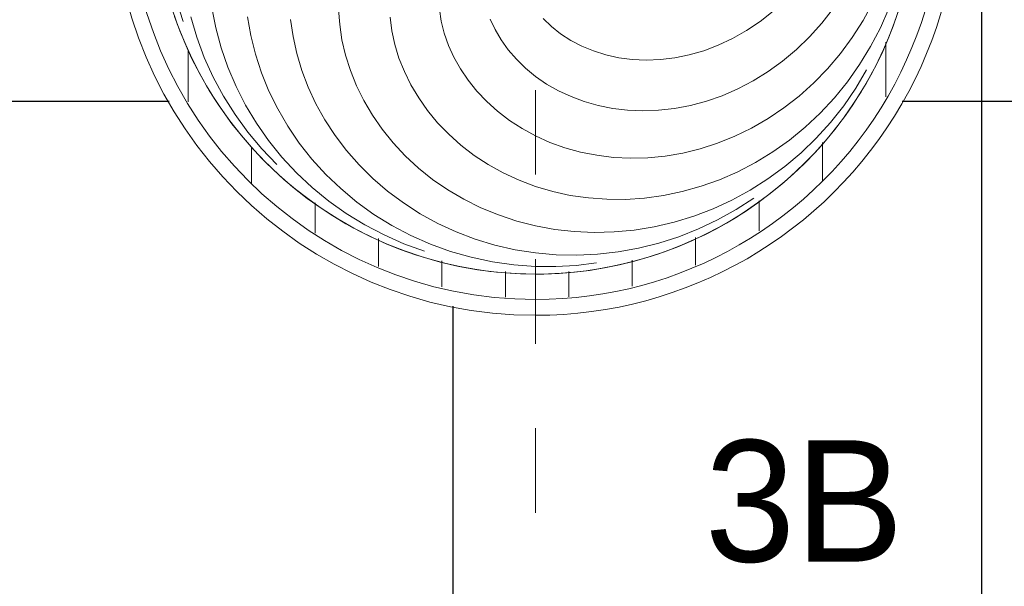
# Model space of a CAD drawing. Header units: metres. Extents: x -31 to 96, y -24 to 31.
# Tile 55 of 155: x -14.767 to -13.603, y 0.791 to 1.462. Entities that reach past the tile are written whole.
import ezdxf

# ---------------------------------------------------------------- set-up
doc = ezdxf.new("R2010")
doc.units = ezdxf.units.M
doc.linetypes.add('Oculta', pattern=[0.007144, 0.004763, -0.002381])
for name, color, linetype, lineweight in [('A-ANNO-DIMS', 211, 'Continuous', 9), ('A-ANNO-DIMS-75', 211, 'Continuous', 9), ('A-CLNG-PATT', 13, 'Continuous', 18), ('A-DETL-HDLN', 90, 'Oculta', 18), ('E-LITE-EQPM', 33, 'Continuous', 18), ('G-ANNO-TEXT', 231, 'Continuous', 9)]:
    doc.layers.add(name, color=color, linetype=linetype, lineweight=lineweight)
doc.styles.add('Century Gothic', font='GOTHIC.TTF', dxfattribs={"height": 0.143711})
doc.styles.add('Century Gothic_1', font='GOTHIC.TTF', dxfattribs={"height": 0.251495})
doc.dimstyles.new('_Cotas_detalhamento_3_5_mm_1', dxfattribs={"dimscale": 0.3048, "dimtxt": 0.2625, "dimasz": 0.369094, "dimexe": 0.246063, "dimexo": 0.738189, "dimgap": 0.369094, "dimtad": 1, "dimdec": 0, "dimlfac": 100, "dimzin": 0, "dimdsep": 46, "dimtxsty": 'Century Gothic_1', "dimblk1": 'OBLIQUE', "dimblk2": 'OBLIQUE', "dimsah": 1, "dimcen": 0.09, "dimdle": 0.246063, "dimazin": 0, "dimtfac": 1, "dimtdec": 4, "dimtix": 1, "dimtmove": 0, "dimatfit": 3, "dimfxl": 1, "dimtvp": 1, "dimtolj": 1, "dimtzin": 0, "dimarcsym": 2})
pattern_1 = [(0, (-1.609, -14.157), (0, 0.075), [])]

# ---------------------------------------------------------------- blocks, each defined once
blk = doc.blocks.new('FP_32-PLANTA DE TETO - LUMINOTÉCNICO')
at = {"layer": 'E-LITE-EQPM'}
for p, q in [((-0.439, 0), (-0.4392, -0.024)), ((-0.423, 0), (-0.4252, -0.0242)), ((-0.391, 0), (-0.3952, -0.0226)), ((-0.3443, 0), (-0.3503, -0.0202)), ((-0.2847, 0), (-0.2923, -0.0169)), ((-0.2143, 0), (-0.2232, -0.013)), ((-0.1459, -0.0087), (-0.1553, -0.0186)), ((-0.3952, -0.0226), (-0.3978, -0.0457)), ((-0.3503, -0.0202), (-0.3549, -0.041)), ((-0.2923, -0.0169), (-0.2986, -0.0346)), ((-0.2232, -0.013), (-0.2311, -0.0269)), ((-0.1553, -0.0186), (-0.1639, -0.0295)), ((-0.4392, -0.024), (-0.4378, -0.048)), ((-0.4252, -0.0242), (-0.4257, -0.0486)), ((-0.2986, -0.0346), (-0.3037, -0.0531)), ((-0.2311, -0.0269), (-0.2381, -0.0418)), ((-0.1639, -0.0295), (-0.1716, -0.0415)), ((-0.3978, -0.0457), (-0.3988, -0.0692)), ((-0.3549, -0.041), (-0.358, -0.0624)), ((-0.2381, -0.0418), (-0.2439, -0.0575)), ((-0.1716, -0.0415), (-0.1784, -0.0545)), ((-0.4378, -0.048), (-0.4349, -0.0719)), ((-0.4257, -0.0486), (-0.4246, -0.073)), ((-0.3037, -0.0531), (-0.3075, -0.0722)), ((-0.2439, -0.0575), (-0.2486, -0.074)), ((-0.1784, -0.0545), (-0.1841, -0.0684)), ((-0.3988, -0.0692), (-0.3982, -0.0928)), ((-0.358, -0.0624), (-0.3596, -0.0842)), ((-0.1841, -0.0684), (-0.1887, -0.083)), ((-0.4246, -0.073), (-0.4219, -0.0975)), ((-0.3075, -0.0722), (-0.31, -0.0919)), ((-0.2486, -0.074), (-0.252, -0.0911)), ((-0.3982, -0.0928), (-0.396, -0.1165)), ((-0.3596, -0.0842), (-0.3597, -0.1063)), ((-0.31, -0.0919), (-0.3109, -0.112)), ((-0.252, -0.0911), (-0.2541, -0.1088)), ((-0.1887, -0.083), (-0.1921, -0.0983)), ((-0.4219, -0.0975), (-0.4175, -0.1218)), ((-0.1921, -0.0983), (-0.1942, -0.1143)), ((-0.3597, -0.1063), (-0.3582, -0.1286)), ((-0.3109, -0.112), (-0.3104, -0.1325)), ((-0.2541, -0.1088), (-0.2548, -0.1269)), ((-0.1942, -0.1143), (-0.1949, -0.1307)), ((-0.4175, -0.1218), (-0.4115, -0.1458)), ((-0.396, -0.1165), (-0.3921, -0.1402)), ((-0.2548, -0.1269), (-0.2542, -0.1454)), ((-0.3582, -0.1286), (-0.3552, -0.151)), ((-0.3104, -0.1325), (-0.3084, -0.1531)), ((-0.1949, -0.1307), (-0.1943, -0.1475)), ((-0.4115, -0.1458), (-0.4039, -0.1695)), ((-0.3921, -0.1402), (-0.3866, -0.1637)), ((-0.3552, -0.151), (-0.3505, -0.1734)), ((-0.2542, -0.1454), (-0.2521, -0.1642)), ((-0.1943, -0.1475), (-0.1922, -0.1646)), ((-0.3084, -0.1531), (-0.3049, -0.1739)), ((-0.4039, -0.1695), (-0.3947, -0.1926)), ((-0.3866, -0.1637), (-0.3795, -0.1869)), ((-0.3505, -0.1734), (-0.3442, -0.1956)), ((-0.3049, -0.1739), (-0.2998, -0.1946)), ((-0.2521, -0.1642), (-0.2485, -0.183)), ((-0.1922, -0.1646), (-0.1887, -0.1817)), ((-0.2485, -0.183), (-0.2435, -0.2019)), ((-0.1887, -0.1817), (-0.1838, -0.1989)), ((-0.3947, -0.1926), (-0.384, -0.2152)), ((-0.3795, -0.1869), (-0.3708, -0.2098)), ((-0.3442, -0.1956), (-0.3364, -0.2176)), ((-0.2998, -0.1946), (-0.2932, -0.2152)), ((-0.2435, -0.2019), (-0.237, -0.2206)), ((-0.1838, -0.1989), (-0.1773, -0.216)), ((-0.384, -0.2152), (-0.3718, -0.237)), ((-0.3708, -0.2098), (-0.3605, -0.2321)), ((-0.3364, -0.2176), (-0.327, -0.2391)), ((-0.2932, -0.2152), (-0.285, -0.2355)), ((-0.237, -0.2206), (-0.229, -0.2391)), ((-0.1773, -0.216), (-0.1694, -0.2329)), ((-0.3605, -0.2321), (-0.3487, -0.2537)), ((-0.3718, -0.237), (-0.3582, -0.258)), ((-0.327, -0.2391), (-0.316, -0.2601)), ((-0.285, -0.2355), (-0.2753, -0.2554)), ((-0.229, -0.2391), (-0.2195, -0.2572)), ((-0.1694, -0.2329), (-0.16, -0.2494)), ((-0.3487, -0.2537), (-0.3354, -0.2747)), ((-0.2753, -0.2554), (-0.2642, -0.2748)), ((-0.16, -0.2494), (-0.1492, -0.2654)), ((-0.316, -0.2601), (-0.3035, -0.2805)), ((-0.2195, -0.2572), (-0.2086, -0.2749)), ((-0.1492, -0.2654), (-0.1369, -0.2808)), ((-0.3354, -0.2747), (-0.3207, -0.2947)), ((-0.2642, -0.2748), (-0.2515, -0.2936)), ((-0.2086, -0.2749), (-0.1962, -0.292)), ((-0.3035, -0.2805), (-0.2896, -0.3001)), ((-0.3207, -0.2947), (-0.3046, -0.3138)), ((-0.2896, -0.3001), (-0.2743, -0.3188)), ((-0.2515, -0.2936), (-0.2374, -0.3117)), ((-0.1962, -0.292), (-0.1825, -0.3083)), ((-0.3046, -0.3138), (-0.2872, -0.3318)), ((-0.2374, -0.3117), (-0.222, -0.3289)), ((-0.1825, -0.3083), (-0.1675, -0.3239)), ((-0.2743, -0.3188), (-0.2576, -0.3366)), ((-0.1675, -0.3239), (-0.1512, -0.3385)), ((-0.2872, -0.3318), (-0.2686, -0.3487)), ((-0.2576, -0.3366), (-0.2396, -0.3533)), ((-0.222, -0.3289), (-0.2052, -0.3451)), ((-0.2686, -0.3487), (-0.2489, -0.3643)), ((-0.2052, -0.3451), (-0.1872, -0.3603)), ((-0.1512, -0.3385), (-0.1336, -0.3521)), ((-0.2396, -0.3533), (-0.2205, -0.3688)), ((-0.1872, -0.3603), (-0.1681, -0.3743)), ((-0.2489, -0.3643), (-0.2281, -0.3785)), ((-0.2205, -0.3688), (-0.2003, -0.3831)), ((-0.2281, -0.3785), (-0.2064, -0.3914)), ((-0.2003, -0.3831), (-0.179, -0.396)), ((-0.1681, -0.3743), (-0.1479, -0.3871)), ((-0.1479, -0.3871), (-0.1267, -0.3986)), ((-0.179, -0.396), (-0.1569, -0.4076)), ((-0.1569, -0.4076), (-0.1339, -0.4176))]:
    blk.add_line(p, q, dxfattribs=at)
at = {"layer": 'E-LITE-EQPM', "flags": 128}
blk.add_lwpolyline([(-0.1341, -0.4299), (-0.1512, -0.4241), (-0.168, -0.4176), (-0.1846, -0.4104), (-0.2009, -0.4026), (-0.2168, -0.3941), (-0.2324, -0.385), (-0.2476, -0.3752), (-0.2624, -0.3649), (-0.2768, -0.354), (-0.2907, -0.3425), (-0.3042, -0.3305), (-0.3171, -0.3179), (-0.3296, -0.3049), (-0.3415, -0.2913), (-0.3529, -0.2773), (-0.3637, -0.2628), (-0.3739, -0.248), (-0.3835, -0.2327), (-0.3925, -0.217), (-0.4009, -0.201), (-0.4086, -0.1847), (-0.4157, -0.1681), (-0.422, -0.1512), (-0.4277, -0.1341), (-0.4328, -0.1167), (-0.4371, -0.0992), (-0.4407, -0.0815), (-0.4436, -0.0637), (-0.4458, -0.0458), (-0.4473, -0.0278), (-0.448, -0.0097), (-0.4481, 0)], dxfattribs=at)
blk = doc.blocks.new('FP_33-PLANTA DE TETO - LUMINOTÉCNICO')
at = {"layer": 'E-LITE-EQPM'}
for p, q in [((-0.1247, 0.4248), (-0.1493, 0.417)), ((-0.1437, 0.4078), (-0.168, 0.4006)), ((-0.168, 0.4006), (-0.1918, 0.3918)), ((-0.1918, 0.3918), (-0.2151, 0.3813)), ((-0.2151, 0.3813), (-0.2376, 0.3692)), ((-0.1568, 0.3782), (-0.1803, 0.3719)), ((-0.1332, 0.3828), (-0.1568, 0.3782)), ((-0.2376, 0.3692), (-0.2594, 0.3555)), ((-0.2033, 0.3639), (-0.226, 0.3542)), ((-0.1803, 0.3719), (-0.2033, 0.3639)), ((-0.2594, 0.3555), (-0.2802, 0.3404)), ((-0.226, 0.3542), (-0.2481, 0.343)), ((-0.2802, 0.3404), (-0.2999, 0.3239)), ((-0.2481, 0.343), (-0.2694, 0.3302)), ((-0.1438, 0.3408), (-0.166, 0.3369)), ((-0.2694, 0.3302), (-0.29, 0.3158)), ((-0.1881, 0.3314), (-0.21, 0.3242)), ((-0.166, 0.3369), (-0.1881, 0.3314)), ((-0.2999, 0.3239), (-0.3185, 0.306)), ((-0.29, 0.3158), (-0.3096, 0.3)), ((-0.2316, 0.3154), (-0.2527, 0.305)), ((-0.21, 0.3242), (-0.2316, 0.3154)), ((-0.2527, 0.305), (-0.2732, 0.293)), ((-0.3096, 0.3), (-0.3281, 0.2829)), ((-0.2732, 0.293), (-0.2931, 0.2795)), ((-0.3281, 0.2829), (-0.3455, 0.2644)), ((-0.2931, 0.2795), (-0.312, 0.2645)), ((-0.1873, 0.2824), (-0.2073, 0.2764)), ((-0.1672, 0.2869), (-0.1873, 0.2824)), ((-0.1471, 0.2898), (-0.1672, 0.2869)), ((-0.2271, 0.2689), (-0.2466, 0.2598)), ((-0.2073, 0.2764), (-0.2271, 0.2689)), ((-0.3455, 0.2644), (-0.3617, 0.2447)), ((-0.312, 0.2645), (-0.3301, 0.2481)), ((-0.2466, 0.2598), (-0.2657, 0.2492)), ((-0.3617, 0.2447), (-0.3765, 0.2239)), ((-0.3301, 0.2481), (-0.347, 0.2304)), ((-0.2657, 0.2492), (-0.2842, 0.2372)), ((-0.2842, 0.2372), (-0.3019, 0.2236)), ((-0.1351, 0.2331), (-0.153, 0.2317)), ((-0.3765, 0.2239), (-0.3899, 0.202)), ((-0.347, 0.2304), (-0.3628, 0.2114)), ((-0.3019, 0.2236), (-0.3189, 0.2087)), ((-0.1892, 0.2247), (-0.2073, 0.219)), ((-0.1711, 0.229), (-0.1892, 0.2247)), ((-0.153, 0.2317), (-0.1711, 0.229)), ((-0.3628, 0.2114), (-0.3774, 0.1912)), ((-0.2253, 0.2118), (-0.2429, 0.2032)), ((-0.2073, 0.219), (-0.2253, 0.2118)), ((-0.3899, 0.202), (-0.4018, 0.1793)), ((-0.3189, 0.2087), (-0.335, 0.1925)), ((-0.2429, 0.2032), (-0.2601, 0.193)), ((-0.3774, 0.1912), (-0.3906, 0.1699)), ((-0.335, 0.1925), (-0.35, 0.175)), ((-0.2601, 0.193), (-0.2768, 0.1815)), ((-0.4018, 0.1793), (-0.4121, 0.1557)), ((-0.35, 0.175), (-0.3639, 0.1563)), ((-0.2768, 0.1815), (-0.2929, 0.1686)), ((-0.3906, 0.1699), (-0.4023, 0.1476)), ((-0.2929, 0.1686), (-0.3082, 0.1543)), ((-0.1763, 0.1665), (-0.1925, 0.1616)), ((-0.1602, 0.17), (-0.1763, 0.1665)), ((-0.1442, 0.1722), (-0.1602, 0.17)), ((-0.4121, 0.1557), (-0.4208, 0.1315)), ((-0.3639, 0.1563), (-0.3767, 0.1365)), ((-0.3082, 0.1543), (-0.3226, 0.1387)), ((-0.2085, 0.1552), (-0.2243, 0.1475)), ((-0.1925, 0.1616), (-0.2085, 0.1552)), ((-0.4023, 0.1476), (-0.4125, 0.1245)), ((-0.2243, 0.1475), (-0.2397, 0.1383)), ((-0.3767, 0.1365), (-0.3881, 0.1157)), ((-0.3226, 0.1387), (-0.336, 0.1219)), ((-0.2397, 0.1383), (-0.2547, 0.1278)), ((-0.4125, 0.1245), (-0.4212, 0.1006)), ((-0.336, 0.1219), (-0.3484, 0.104)), ((-0.2547, 0.1278), (-0.269, 0.116)), ((-0.3881, 0.1157), (-0.3981, 0.094)), ((-0.269, 0.116), (-0.2827, 0.1028)), ((-0.1632, 0.108), (-0.1775, 0.1029)), ((-0.1489, 0.1116), (-0.1632, 0.108)), ((-0.1347, 0.1139), (-0.1489, 0.1116)), ((-0.4212, 0.1006), (-0.4282, 0.0761)), ((-0.3981, 0.094), (-0.4066, 0.0714)), ((-0.3484, 0.104), (-0.3596, 0.085)), ((-0.2827, 0.1028), (-0.2956, 0.0884)), ((-0.1915, 0.0966), (-0.2053, 0.0889)), ((-0.1775, 0.1029), (-0.1915, 0.0966)), ((-0.3596, 0.085), (-0.3695, 0.065)), ((-0.2956, 0.0884), (-0.3076, 0.0728)), ((-0.2053, 0.0889), (-0.2188, 0.0798)), ((-0.4282, 0.0761), (-0.4336, 0.0511)), ((-0.4066, 0.0714), (-0.4137, 0.0482)), ((-0.3076, 0.0728), (-0.3185, 0.0561)), ((-0.2188, 0.0798), (-0.2317, 0.0695)), ((-0.3695, 0.065), (-0.3781, 0.0441)), ((-0.2317, 0.0695), (-0.2439, 0.0579)), ((-0.4336, 0.0511), (-0.4372, 0.0257)), ((-0.4137, 0.0482), (-0.4192, 0.0243)), ((-0.3185, 0.0561), (-0.3283, 0.0383)), ((-0.2439, 0.0579), (-0.2555, 0.0451)), ((-0.1589, 0.048), (-0.1711, 0.0409)), ((-0.1465, 0.0539), (-0.1589, 0.048)), ((-0.3781, 0.0441), (-0.3853, 0.0224)), ((-0.3283, 0.0383), (-0.337, 0.0196)), ((-0.2555, 0.0451), (-0.2662, 0.0311)), ((-0.1711, 0.0409), (-0.1828, 0.0325)), ((-0.4372, 0.0257), (-0.439, 0)), ((-0.4192, 0.0243), (-0.423, 0)), ((-0.2662, 0.0311), (-0.276, 0.0161)), ((-0.1828, 0.0325), (-0.194, 0.0228)), ((-0.3853, 0.0224), (-0.391, 0)), ((-0.337, 0.0196), (-0.3443, 0)), ((-0.276, 0.0161), (-0.2847, 0)), ((-0.2045, 0.012), (-0.2143, 0)), ((-0.194, 0.0228), (-0.2045, 0.012))]:
    blk.add_line(p, q, dxfattribs=at)
at = {"layer": 'E-LITE-EQPM', "flags": 128}
blk.add_lwpolyline([(-0.4481, 0), (-0.4478, 0.018), (-0.4467, 0.0361), (-0.4449, 0.054), (-0.4424, 0.0719), (-0.4391, 0.0897), (-0.4352, 0.1073), (-0.4305, 0.1247), (-0.4252, 0.142), (-0.4192, 0.159), (-0.4125, 0.1758), (-0.4051, 0.1922), (-0.3971, 0.2084), (-0.3885, 0.2243), (-0.3792, 0.2398), (-0.3693, 0.2549), (-0.3588, 0.2695), (-0.3477, 0.2838), (-0.3361, 0.2976), (-0.3239, 0.3109), (-0.3112, 0.3238), (-0.298, 0.3361), (-0.2843, 0.3479), (-0.2702, 0.3591), (-0.2556, 0.3697), (-0.2406, 0.3798), (-0.2253, 0.3892), (-0.2095, 0.3981), (-0.1934, 0.4063), (-0.177, 0.4138), (-0.1603, 0.4207), (-0.1434, 0.4269)], dxfattribs=at)
blk = doc.blocks.new('PENDENTE-BACIA-SALAS_0002 - 600 diameter-V31-PLANTA DE TETO - LUMINOTÉCNICO')
at = {"layer": 'E-LITE-EQPM'}
h = blk.add_hatch(dxfattribs=at)
h.set_pattern_fill('FP_12', color=256, style=0, pattern_type=2)
h.set_pattern_definition(pattern_1)
h.paths.add_polyline_path([(-0.4781, 0), (-0.4481, 0), (-0.442, 0.0743), (-0.4227, 0.1487), (-0.3917, 0.2179), (-0.3529, 0.2772), (-0.3025, 0.3321), (-0.2436, 0.3779), (-0.1781, 0.4133), (-0.1065, 0.4377), (-0.0318, 0.4498), (0.0451, 0.449), (0.1175, 0.4363), (0.1886, 0.4111), (0.2501, 0.3779), (0.3089, 0.3321), (0.3599, 0.2764), (0.4002, 0.2148), (0.4302, 0.1461), (0.4488, 0.0698), (0.4546, 0), (0.4846, 0), (0.4787, 0.0753), (0.459, 0.1536), (0.4293, 0.223), (0.3892, 0.287), (0.3396, 0.3438), (0.2816, 0.3922), (0.2169, 0.4309), (0.1468, 0.459), (0.0783, 0.4754), (0.0032, 0.4813), (-0.075, 0.4747), (-0.1455, 0.4578), (-0.2153, 0.4289), (-0.2836, 0.3861), (-0.338, 0.3394), (-0.3867, 0.2821), (-0.4272, 0.2148), (-0.4549, 0.1474), (-0.4726, 0.0698), (-0.4743, 0.048)], flags=0)
h = blk.add_hatch(dxfattribs=at)
h.set_pattern_fill('FP_12', color=256, style=0, pattern_type=2)
h.set_pattern_definition(pattern_1)
h.paths.add_polyline_path([(-0.4781, 0), (-0.4722, -0.0753), (-0.4525, -0.1536), (-0.4229, -0.223), (-0.3827, -0.287), (-0.3331, -0.3438), (-0.2752, -0.3922), (-0.2104, -0.4309), (-0.1404, -0.459), (-0.0719, -0.4754), (0.0032, -0.4813), (0.0814, -0.4747), (0.152, -0.4578), (0.2218, -0.4289), (0.2901, -0.3861), (0.3444, -0.3394), (0.3931, -0.2821), (0.4337, -0.2148), (0.4613, -0.1474), (0.4791, -0.0698), (0.4846, 0), (0.4546, 0), (0.4484, -0.0743), (0.4292, -0.1487), (0.3982, -0.2179), (0.3594, -0.2772), (0.3089, -0.3321), (0.2501, -0.3779), (0.1845, -0.4133), (0.1111, -0.438), (0.0383, -0.4498), (-0.0386, -0.449), (-0.1076, -0.4375), (-0.1822, -0.4111), (-0.2436, -0.3779), (-0.3053, -0.329), (-0.3553, -0.2736), (-0.3937, -0.2148), (-0.4238, -0.1461), (-0.4423, -0.0698), (-0.4481, 0), (-0.4722, 0)], flags=0)
for radius, start, end in [(0.5, 0, 180), (0.4813, 0, 180), (0.4513, 0, 180), (0.5, 180, 0), (0.4813, 180, 0), (0.4513, 180, 0)]:
    blk.add_arc((0.0032, 0), radius, start, end, dxfattribs=at)
for name in ['FP_33-PLANTA DE TETO - LUMINOTÉCNICO', 'FP_32-PLANTA DE TETO - LUMINOTÉCNICO']:
    blk.add_blockref(name, (0, 0), dxfattribs=at)
blk = doc.blocks.new('DIMBLOCK36-PLANTA DE TETO - LUMINOTÉCNICO')
at = {"layer": 'A-ANNO-DIMS-75', "lineweight": 18}
for p, q in [((-14.8053, 1.6088), (-14.8615, 1.6651)), ((-14.8053, 1.6088), (-14.749, 1.5526)), ((-14.8053, 0.2588), (-14.8615, 0.3151)), ((-14.8053, 0.2588), (-14.749, 0.2026))]:
    blk.add_line(p, q, dxfattribs=at)
at = {"layer": 'A-ANNO-DIMS-75'}
for p, q in [((-14.8821, 1.6088), (-14.7303, 1.6088)), ((-14.8053, 1.6088), (-14.8821, 1.6088)), ((-14.8053, 0.1838), (-14.8053, 1.6088)), ((-14.8821, 0.2588), (-14.7303, 0.2588)), ((-14.8053, 0.2588), (-14.8821, 0.2588))]:
    blk.add_line(p, q, dxfattribs=at)
at = {"layer": 'A-ANNO-DIMS-75', "color": 0, "insert": (-15.2401, 0.6401), "char_height": 0.25149, "width": 0.705, "attachment_point": 1, "rotation": 90, "line_spacing_factor": 0.984117, "style": 'Century Gothic_1'}
blk.add_mtext('135', dxfattribs=at)
blk = doc.blocks.new('_Oblique')
at = {"color": 0, "linetype": 'ByBlock', "lineweight": -2}
blk.add_line((-0.5, -0.5), (0.5, 0.5), dxfattribs=at)

msp = doc.modelspace()

# ---------------------------------------------------------------- hatches: boundary and pattern name
at = {"layer": 'A-CLNG-PATT', "lineweight": 25}
h = msp.add_hatch(dxfattribs=at)
h.set_pattern_fill('FP_9', color=256, style=0, pattern_type=2)
h.set_pattern_definition([(180, (5.745, 0.74), (8e-17, 0.625), []), (90, (5.745, 0.74), (0.625, -4e-17), [])])
h.paths.add_polyline_path([(-15.5046, -0.5007), (-11.1296, -0.5007), (-11.1296, 3.8654), (-7.9989, 3.8654), (-7.9989, 4.46), (-7.3893, 4.46), (-7.3893, 3.8654), (-7.3796, 3.8654), (-7.3796, 28.2404), (-17.3796, 28.2404), (-17.3796, 3.8654), (-15.5046, 3.8654), (-15.5046, 0.1802)], flags=0)
h.paths.add_polyline_path([(-14.1571, -0.2379), (-14.2353, -0.2318), (-14.3147, -0.2122), (-14.3841, -0.1834), (-14.451, -0.1425), (-14.5139, -0.0877), (-14.5616, -0.0318), (-14.6026, 0.0351), (-14.6327, 0.1075), (-14.6512, 0.187), (-14.6571, 0.2621), (-14.651, 0.3403), (-14.6306, 0.4216), (-14.6026, 0.489), (-14.559, 0.559), (-14.5107, 0.6156), (-14.451, 0.6666), (-14.3841, 0.7076), (-14.3086, 0.7383), (-14.2314, 0.7562), (-14.1571, 0.7621), (-14.0789, 0.7559), (-13.9995, 0.7363), (-13.9301, 0.7076), (-13.8632, 0.6666), (-13.8036, 0.6156), (-13.7526, 0.5559), (-13.7097, 0.4844), (-13.6816, 0.4166), (-13.663, 0.3371), (-13.6574, 0.2588), (-13.6642, 0.1802), (-13.6816, 0.1075), (-13.7116, 0.0351), (-13.7552, -0.0349), (-13.8036, -0.0915), (-13.8674, -0.145), (-13.9301, -0.1834), (-14.0026, -0.2135), (-14.0828, -0.2321), (-14.1091, -0.2342)], flags=0)
h.paths.add_polyline_path([(-13.2053, 0.3784), (-13.3355, 0.3784), (-13.3355, 0.5384), (-13.1755, 0.5384), (-13.1755, 0.3784), (-13.1899, 0.3784)], flags=0)
h.paths.add_polyline_path([(-15.127, 0.3784), (-15.1388, 0.3784), (-15.1388, 0.5384), (-14.9788, 0.5384), (-14.9788, 0.3784), (-15.1172, 0.3784)], flags=0)
h.paths.add_polyline_path([(-14.1571, 1.1121), (-14.2353, 1.1182), (-14.3151, 1.138), (-14.3841, 1.1666), (-14.451, 1.2075), (-14.5107, 1.2585), (-14.5616, 1.3182), (-14.6026, 1.3851), (-14.6327, 1.4575), (-14.6512, 1.537), (-14.6571, 1.6121), (-14.651, 1.6903), (-14.6327, 1.7666), (-14.6026, 1.839), (-14.559, 1.909), (-14.5107, 1.9656), (-14.451, 2.0166), (-14.3841, 2.0576), (-14.3086, 2.0883), (-14.2314, 2.1062), (-14.1571, 2.1121), (-14.0789, 2.1059), (-13.9995, 2.0863), (-13.9301, 2.0576), (-13.8632, 2.0166), (-13.8036, 1.9656), (-13.7526, 1.9059), (-13.7116, 1.839), (-13.6816, 1.7666), (-13.663, 1.6871), (-13.6571, 1.6121), (-13.664, 1.5307), (-13.6816, 1.4575), (-13.7116, 1.3851), (-13.7552, 1.3151), (-13.8036, 1.2585), (-13.8674, 1.205), (-13.9301, 1.1666), (-14.0026, 1.1365), (-14.0828, 1.1179), (-14.1091, 1.1158)], flags=0)
h.paths.add_polyline_path([(-14.981, 1.6234), (-15.1388, 1.6234), (-15.1388, 1.7834), (-14.9788, 1.7834), (-14.9788, 1.6234)], flags=0)
h.paths.add_polyline_path([(-13.3001, 1.6234), (-13.3355, 1.6234), (-13.3355, 1.7834), (-13.1755, 1.7834), (-13.1755, 1.6234), (-13.2923, 1.6234)], flags=0)
h.paths.add_polyline_path([(-14.1571, 2.4648), (-14.2353, 2.4709), (-14.3147, 2.4905), (-14.3841, 2.5193), (-14.451, 2.5602), (-14.5107, 2.6112), (-14.5616, 2.6709), (-14.6026, 2.7378), (-14.6327, 2.8102), (-14.6512, 2.8897), (-14.6571, 2.9648), (-14.651, 3.043), (-14.6327, 3.1193), (-14.6026, 3.1917), (-14.559, 3.2617), (-14.5107, 3.3183), (-14.451, 3.3693), (-14.3841, 3.4103), (-14.3086, 3.441), (-14.2314, 3.4589), (-14.1571, 3.4648), (-14.0789, 3.4586), (-13.9995, 3.439), (-13.9301, 3.4103), (-13.8632, 3.3693), (-13.8036, 3.3183), (-13.7526, 3.2586), (-13.7116, 3.1917), (-13.6816, 3.1193), (-13.663, 3.0398), (-13.6571, 2.9648), (-13.664, 2.8834), (-13.6816, 2.8102), (-13.7116, 2.7378), (-13.7552, 2.6678), (-13.8036, 2.6112), (-13.8674, 2.5577), (-13.9301, 2.5193), (-14.0026, 2.4892), (-14.0828, 2.4706), (-14.1091, 2.4685)], flags=0)
h.paths.add_polyline_path([(-14.9888, 2.8684), (-15.1388, 2.8684), (-15.1381, 3.0284), (-14.9788, 3.0284), (-14.9788, 2.8684), (-14.981, 2.8684)], flags=0)
h.paths.add_polyline_path([(-13.2919, 2.8684), (-13.3355, 2.8684), (-13.3355, 3.0284), (-13.1755, 3.0284), (-13.1755, 2.8684), (-13.2815, 2.8684)], flags=0)
h.paths.add_polyline_path([(-16.7546, 3.8658), (-17.3642, 3.8658), (-17.3642, 4.4754), (-16.7546, 4.4754)], flags=0)
h.paths.add_polyline_path([(-14.2496, 3.8661), (-14.2496, 4.4757), (-13.64, 4.4757), (-13.64, 3.8661), (-13.664, 3.8661)], flags=0)
h.paths.add_polyline_path([(-11.1296, 3.8861), (-11.1296, 4.4957), (-10.52, 4.4957), (-10.52, 3.8861), (-11.1096, 3.8861)], flags=0)
h.paths.add_polyline_path([(-11.2894, 4.7601), (-11.4366, 4.7601), (-11.4366, 4.9401), (-11.3794, 4.9401), (-11.3794, 5.0374), (-11.2894, 5.0374), (-11.2894, 4.9401), (-11.2366, 4.9401), (-11.2366, 4.7601), (-11.2833, 4.7601)], flags=0)
h.paths.add_polyline_path([(-11.3794, 4.8096), (-11.2833, 4.8096), (-11.2833, 4.8996), (-11.3833, 4.8996), (-11.3833, 4.8096)], flags=0)
h.paths.add_polyline_path([(-11.2833, 5.0404), (-11.5873, 5.0404), (-11.5873, 5.5204), (-11.5479, 5.5204), (-11.5479, 5.5247), (-11.0679, 5.5247), (-11.0679, 5.0447), (-11.0773, 5.0447), (-11.0773, 5.0404), (-11.2366, 5.0404)], flags=0)
h.paths.add_polyline_path([(-14.1571, 5.3286), (-14.2353, 5.3347), (-14.3147, 5.3543), (-14.3841, 5.3831), (-14.451, 5.4241), (-14.5107, 5.475), (-14.5616, 5.5347), (-14.6026, 5.6016), (-14.6327, 5.6741), (-14.6512, 5.7535), (-14.6571, 5.8286), (-14.651, 5.9068), (-14.6327, 5.9831), (-14.6026, 6.0556), (-14.559, 6.1255), (-14.5107, 6.1821), (-14.4469, 6.2356), (-14.3841, 6.2741), (-14.3116, 6.3041), (-14.2314, 6.3227), (-14.1571, 6.3286), (-14.0789, 6.3224), (-13.9992, 6.3027), (-13.9301, 6.2741), (-13.8632, 6.2331), (-13.8036, 6.1821), (-13.7526, 6.1225), (-13.7116, 6.0556), (-13.6816, 5.9831), (-13.663, 5.9037), (-13.6571, 5.8286), (-13.664, 5.7472), (-13.6816, 5.6741), (-13.7116, 5.6016), (-13.7552, 5.5316), (-13.8036, 5.475), (-13.8632, 5.4241), (-13.9301, 5.3831), (-14.0026, 5.353), (-14.082, 5.3345), (-14.103, 5.3328)], flags=0)
h.paths.add_polyline_path([(-14.981, 5.3584), (-15.1388, 5.3584), (-15.1388, 5.5184), (-14.9788, 5.5184), (-14.9788, 5.3584)], flags=0)
h.paths.add_polyline_path([(-13.2053, 5.3584), (-13.3355, 5.3584), (-13.3355, 5.5184), (-13.1755, 5.5184), (-13.1755, 5.3584), (-13.2048, 5.3584)], flags=0)
h.paths.add_polyline_path([(-11.3029, 5.5354), (-11.3929, 5.5354), (-11.3929, 5.6327), (-11.4501, 5.6327), (-11.4501, 5.8127), (-11.2501, 5.8127), (-11.2501, 5.6327), (-11.3029, 5.6327), (-11.3029, 5.5724)], flags=0)
h.paths.add_polyline_path([(-11.3029, 5.6733), (-11.2968, 5.6733), (-11.2968, 5.7633), (-11.3968, 5.7633), (-11.3968, 5.6733), (-11.3929, 5.6733)], flags=0)
h.paths.add_polyline_path([(-15.0247, 6.6093), (-15.1416, 6.6093), (-15.1416, 6.7693), (-14.9816, 6.7693), (-14.9816, 6.6093), (-15.022, 6.6093)], flags=0)
h.paths.add_polyline_path([(-13.2984, 6.6093), (-13.3416, 6.6093), (-13.3416, 6.7693), (-13.1816, 6.7693), (-13.1816, 6.6093), (-13.2983, 6.6093)], flags=0)
h.paths.add_polyline_path([(-14.1571, 6.6813), (-14.2353, 6.6874), (-14.3147, 6.707), (-14.3841, 6.7358), (-14.451, 6.7768), (-14.5107, 6.8277), (-14.5616, 6.8874), (-14.6026, 6.9543), (-14.6327, 7.0268), (-14.6512, 7.1062), (-14.6571, 7.1813), (-14.651, 7.2595), (-14.6327, 7.3358), (-14.6026, 7.4083), (-14.559, 7.4782), (-14.5107, 7.5348), (-14.4469, 7.5883), (-14.3841, 7.6268), (-14.3116, 7.6568), (-14.2496, 7.6717), (-14.2496, 8.0381), (-14.3147, 8.0543), (-14.3841, 8.0831), (-14.451, 8.1241), (-14.5107, 8.175), (-14.5616, 8.2347), (-14.6026, 8.3016), (-14.6327, 8.3741), (-14.6512, 8.4535), (-14.6571, 8.5286), (-14.651, 8.6068), (-14.6318, 8.6852), (-14.6026, 8.7556), (-14.559, 8.8255), (-14.5107, 8.8821), (-14.4469, 8.9356), (-14.3841, 8.9741), (-14.3116, 9.0041), (-14.2314, 9.0227), (-14.1571, 9.0286), (-14.0789, 9.0224), (-13.9992, 9.0027), (-13.9301, 8.9741), (-13.8632, 8.9331), (-13.8036, 8.8821), (-13.7526, 8.8225), (-13.7116, 8.7556), (-13.6816, 8.6831), (-13.663, 8.6037), (-13.6571, 8.5286), (-13.664, 8.4472), (-13.6816, 8.3741), (-13.7116, 8.3016), (-13.752, 8.2357), (-13.64, 8.2357), (-13.64, 7.6261), (-13.9291, 7.6261), (-13.8632, 7.5858), (-13.8036, 7.5348), (-13.7526, 7.4752), (-13.7116, 7.4083), (-13.6816, 7.3358), (-13.663, 7.2564), (-13.6571, 7.1813), (-13.664, 7.0999), (-13.6816, 7.0268), (-13.7116, 6.9543), (-13.7552, 6.8843), (-13.8036, 6.8277), (-13.8674, 6.7742), (-13.9301, 6.7358), (-14.0026, 6.7057), (-14.082, 6.6872), (-14.1419, 6.6825)], flags=0)
h.paths.add_polyline_path([(-7.3893, 7.6154), (-7.9989, 7.6154), (-7.9989, 8.225), (-7.3893, 8.225), (-7.3893, 7.6261)], flags=0)
h.paths.add_polyline_path([(-11.1296, 7.6261), (-11.1296, 8.2357), (-10.52, 8.2357), (-10.52, 7.6261)], flags=0)
h.paths.add_polyline_path([(-16.7546, 7.6308), (-17.3642, 7.6308), (-17.3642, 8.2404), (-16.7546, 8.2404), (-16.7546, 7.9026)], flags=0)
h.paths.add_polyline_path([(-13.2478, 7.8593), (-13.3416, 7.8593), (-13.3416, 8.0193), (-13.1816, 8.0193), (-13.1816, 7.8593), (-13.2356, 7.8593)], flags=0)
h.paths.add_polyline_path([(-15.0481, 7.8593), (-15.1416, 7.8593), (-15.1416, 8.0193), (-14.9816, 8.0193), (-14.9816, 7.8593), (-15.0478, 7.8593)], flags=0)
h.paths.add_polyline_path([(-15.0116, 9.1043), (-15.1416, 9.1043), (-15.1416, 9.2643), (-14.9816, 9.2643), (-14.9816, 9.1043), (-15.0096, 9.1043)], flags=0)
h.paths.add_polyline_path([(-13.2352, 9.1043), (-13.3416, 9.1043), (-13.3416, 9.2643), (-13.1816, 9.2643), (-13.1816, 9.1043), (-13.2251, 9.1043)], flags=0)
h.paths.add_polyline_path([(-10.5143, 11.3554), (-11.1239, 11.3554), (-11.1239, 11.965), (-10.5143, 11.965), (-10.5143, 11.3654)], flags=0)
h.paths.add_polyline_path([(-7.9989, 11.3654), (-7.9989, 11.975), (-7.3893, 11.975), (-7.3893, 11.3654)], flags=0)
h.paths.add_polyline_path([(-14.242, 11.3673), (-14.242, 11.9769), (-13.6324, 11.9769), (-13.6324, 11.3673), (-13.664, 11.3673)], flags=0)
h.paths.add_polyline_path([(-17.1759, 11.3808), (-17.3642, 11.3808), (-17.3642, 11.9904), (-16.7546, 11.9904), (-16.7546, 11.3808)], flags=0)
h.paths.add_polyline_path([(-11.1239, 14.4804), (-11.1239, 15.09), (-10.5143, 15.09), (-10.5143, 14.4804)], flags=0)
h.paths.add_polyline_path([(-7.9989, 14.4904), (-7.9989, 15.1), (-7.3893, 15.1), (-7.3893, 14.4904)], flags=0)
h.paths.add_polyline_path([(-13.635, 14.4923), (-14.242, 14.4923), (-14.242, 15.1019), (-13.6324, 15.1019), (-13.6324, 14.4923)], flags=0)
h.paths.add_polyline_path([(-16.7546, 14.5058), (-17.3642, 14.5058), (-17.3642, 15.1154), (-16.7546, 15.1154), (-16.7546, 15.1019)], flags=0)
h.paths.add_polyline_path([(-11.1239, 17.6054), (-11.1239, 18.215), (-10.5143, 18.215), (-10.5143, 17.6054)], flags=0)
h.paths.add_polyline_path([(-7.3893, 17.6154), (-7.9989, 17.6154), (-7.9989, 18.225), (-7.3893, 18.225)], flags=0)
h.paths.add_polyline_path([(-13.635, 17.625), (-14.2446, 17.625), (-14.2446, 18.2346), (-13.635, 18.2346), (-13.635, 18.215)], flags=0)
h.paths.add_polyline_path([(-17.3642, 17.6308), (-17.3642, 18.2404), (-16.7546, 18.2404), (-16.7546, 17.6308), (-17.1759, 17.6308)], flags=0)
h.paths.add_polyline_path([(-10.5143, 20.7304), (-11.1239, 20.7304), (-11.1239, 21.34), (-10.5143, 21.34), (-10.5143, 20.7404)], flags=0)
h.paths.add_polyline_path([(-7.3893, 20.7404), (-7.9989, 20.7404), (-7.9989, 21.35), (-7.3893, 21.35), (-7.3893, 20.7428)], flags=0)
h.paths.add_polyline_path([(-13.635, 20.7423), (-14.242, 20.7423), (-14.242, 21.3519), (-13.6324, 21.3519), (-13.6324, 20.7423)], flags=0)
h.paths.add_polyline_path([(-16.7546, 20.7558), (-17.3642, 20.7558), (-17.3642, 21.3654), (-16.7546, 21.3654), (-16.7546, 21.3519)], flags=0)
h.paths.add_polyline_path([(-11.1239, 23.8454), (-11.1239, 24.455), (-10.5143, 24.455), (-10.5143, 23.8454)], flags=0)
h.paths.add_polyline_path([(-7.3893, 23.8554), (-7.9989, 23.8554), (-7.9989, 24.465), (-7.3893, 24.465)], flags=0)
h.paths.add_polyline_path([(-13.6324, 23.8573), (-14.242, 23.8573), (-14.242, 24.4669), (-13.6324, 24.4669), (-13.6324, 24.455)], flags=0)
h.paths.add_polyline_path([(-16.7546, 23.8708), (-17.3642, 23.8708), (-17.3642, 24.4804), (-16.7546, 24.4804), (-16.7546, 24.465)], flags=0)
h.paths.add_polyline_path([(-10.5143, 26.9804), (-11.1239, 26.9804), (-11.1239, 27.59), (-10.5143, 27.59), (-10.5143, 26.9904)], flags=0)
h.paths.add_polyline_path([(-7.3893, 26.9904), (-7.9989, 26.9904), (-7.9989, 27.6), (-7.3893, 27.6), (-7.3893, 27.141)], flags=0)
h.paths.add_polyline_path([(-13.6324, 26.9923), (-14.242, 26.9923), (-14.242, 27.6019), (-13.6324, 27.6019), (-13.6324, 27.141)], flags=0)
h.paths.add_polyline_path([(-16.7546, 27.0058), (-17.3642, 27.0058), (-17.3642, 27.6154), (-16.7546, 27.6154), (-16.7546, 27.141)], flags=0)

# ---------------------------------------------------------------- linework, layer by layer
at = {"layer": 'A-DETL-HDLN'}
msp.add_line((-14.1571, -0.5216), (-14.1571, 10.6784), dxfattribs=at)

# ---------------------------------------------------------------- block references
at = {"layer": 'E-LITE-EQPM', "rotation": 89.99999999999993}
msp.add_blockref('PENDENTE-BACIA-SALAS_0002 - 600 diameter-V31-PLANTA DE TETO - LUMINOTÉCNICO', (-14.1571, 1.6088), dxfattribs=at)

# ---------------------------------------------------------------- texts
at = {"layer": 'G-ANNO-TEXT', "color": 7, "insert": (-13.9571, 0.9643), "char_height": 0.14371, "width": 0.2664, "attachment_point": 1, "line_spacing_factor": 0.984117, "style": 'Century Gothic'}
msp.add_mtext('3B', dxfattribs=at)

# ---------------------------------------------------------------- dimensions: what is measured, and where the dimension line sits
at = {"layer": 'A-ANNO-DIMS'}
dim = msp.add_linear_dim(base=(-14.8053, 1.6088), p1=(-14.6571, 0.2588), p2=(-14.6571, 1.6088), angle=90, dimstyle='_Cotas_detalhamento_3_5_mm_1', override={"dimpost": '<>', "dimfxl": 1.35}, dxfattribs=at)
dim.commit()
dim.dimension.update_dxf_attribs({"geometry": 'DIMBLOCK36-PLANTA DE TETO - LUMINOTÉCNICO', "text_midpoint": (-15.0498, 0.9338)})

doc.saveas('drawing.dxf')
